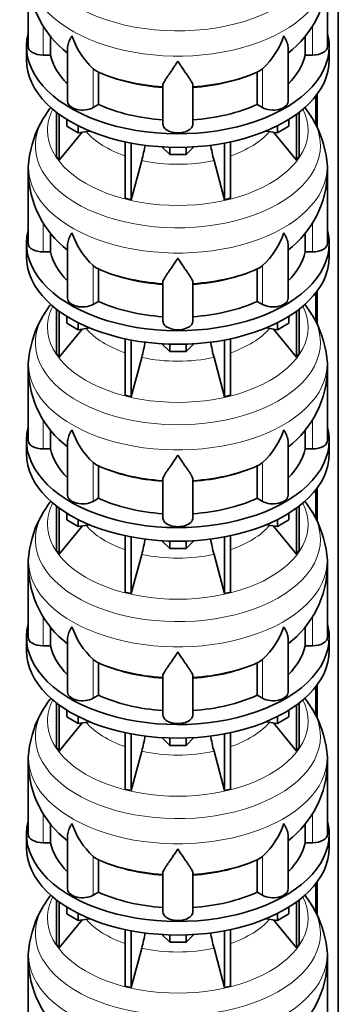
# Model space of a CAD drawing. Header units: millimetres. Extents: x 166 to 762, y -3713 to 2360.
# Tile 7 of 28: x 569 to 761, y -2396 to -1804. Entities that reach past the tile are written whole.
import ezdxf

# ---------------------------------------------------------------- set-up
doc = ezdxf.new("R2010")
doc.units = ezdxf.units.MM
doc.layers.add('LOW_134-18', color=7, linetype='Continuous')
doc.layers.add('VSI134_DIFFUSORE', color=7, linetype='Continuous')

# ---------------------------------------------------------------- blocks, each defined once
blk = doc.blocks.new('SE4')
at = {"layer": 'LOW_134-18', "color": 7, "linetype": 'Continuous', "lineweight": 35}
for p, q in [((760.76, -3445.82), (760.76, -1302.18)), ((747.26, -1850.25), (747.26, -1867.7)), ((748.01, -1849.26), (748.01, -1869.17)), ((747.26, -1968.65), (747.26, -1986.1)), ((748.01, -1967.66), (748.01, -1987.57)), ((747.26, -2087.04), (747.26, -2104.49)), ((748.01, -2086.05), (748.01, -2105.96)), ((747.26, -2205.43), (747.26, -2222.88)), ((748.01, -2204.44), (748.01, -2224.35)), ((747.26, -2323.82), (747.26, -2341.27)), ((748.01, -2322.83), (748.01, -2342.74))]:
    blk.add_line(p, q, dxfattribs=at)
at = {"layer": 'VSI134_DIFFUSORE', "color": 7, "linetype": 'Continuous', "lineweight": 35}
for p, q in [((574.33, -1777.4), (574.33, -1820.45)), ((754.33, -1820.45), (754.33, -1777.4)), ((587.86, -1825.65), (587.86, -1814.18)), ((740.8, -1814.2), (740.8, -1825.65)), ((573.33, -1820.45), (573.33, -1828.62)), ((598.06, -1821.36), (598.06, -1853.52)), ((730.61, -1853.52), (730.61, -1821.23)), ((755.33, -1828.62), (755.33, -1820.45)), ((583.33, -1825.65), (587.86, -1825.65)), ((740.8, -1825.65), (745.33, -1825.65)), ((614.84, -1834.9), (613.42, -1833.85)), ((715.24, -1833.85), (713.82, -1834.9)), ((616.62, -1855.35), (616.62, -1835.87)), ((712.04, -1835.87), (712.04, -1855.35)), ((655.33, -1867.22), (655.33, -1843.87)), ((673.33, -1867.22), (673.33, -1843.87)), ((613.42, -1857.19), (616.62, -1855.35)), ((712.04, -1855.35), (715.24, -1857.19)), ((591.5, -1860.12), (591.5, -1886.8)), ((593.03, -1861.27), (593.03, -1888.93)), ((597.58, -1868.38), (597.58, -1864.32)), ((731.09, -1868.38), (731.09, -1864.32)), ((735.63, -1861.27), (735.63, -1888.93)), ((737.16, -1860.12), (737.16, -1886.8)), ((604.52, -1872.38), (597.58, -1868.38)), ((604.52, -1872.38), (604.52, -1868.21)), ((724.15, -1872.38), (724.15, -1868.21)), ((731.09, -1868.38), (724.15, -1872.38)), ((593.03, -1888.93), (606.9, -1872.02)), ((611.34, -1871.33), (604.52, -1872.38)), ((724.15, -1872.38), (717.32, -1871.33)), ((721.77, -1872.02), (735.63, -1888.93)), ((632.64, -1877.87), (632.64, -1911.79)), ((636.33, -1878.61), (636.33, -1912.68)), ((659.42, -1885.52), (654.77, -1880.87)), ((659.42, -1885.52), (659.42, -1881.08)), ((673.89, -1880.87), (669.24, -1885.52)), ((669.24, -1885.52), (669.24, -1881.08)), ((692.33, -1878.61), (692.33, -1912.68)), ((696.03, -1877.87), (696.03, -1911.79)), ((591.5, -1886.8), (593.03, -1888.93)), ((669.24, -1885.52), (659.42, -1885.52)), ((735.63, -1888.93), (737.16, -1886.8)), ((636.33, -1912.68), (642.61, -1889.06)), ((686.06, -1889.06), (692.33, -1912.68)), ((574.33, -1895.79), (574.33, -1938.84)), ((754.33, -1938.84), (754.33, -1895.79)), ((632.64, -1911.79), (636.33, -1912.68)), ((692.33, -1912.68), (696.03, -1911.79)), ((587.86, -1944.04), (587.86, -1932.57)), ((740.8, -1932.59), (740.8, -1944.04)), ((573.33, -1938.84), (573.33, -1947.01)), ((598.06, -1939.75), (598.06, -1971.91)), ((730.61, -1971.91), (730.61, -1939.63)), ((755.33, -1947.01), (755.33, -1938.84)), ((583.33, -1944.04), (587.86, -1944.04)), ((740.8, -1944.04), (745.33, -1944.04)), ((614.84, -1953.29), (613.42, -1952.24)), ((715.24, -1952.24), (713.82, -1953.29)), ((616.62, -1973.74), (616.62, -1954.26)), ((712.04, -1954.26), (712.04, -1973.74)), ((655.33, -1985.61), (655.33, -1962.26)), ((673.33, -1985.61), (673.33, -1962.26)), ((613.42, -1975.59), (616.62, -1973.74)), ((712.04, -1973.74), (715.24, -1975.59)), ((591.5, -1978.51), (591.5, -2005.19)), ((593.03, -1979.66), (593.03, -2007.32)), ((597.58, -1986.77), (597.58, -1982.71)), ((731.09, -1986.77), (731.09, -1982.71)), ((735.63, -1979.66), (735.63, -2007.32)), ((737.16, -1978.51), (737.16, -2005.19)), ((604.52, -1990.78), (597.58, -1986.77)), ((604.52, -1990.78), (604.52, -1986.6)), ((724.15, -1990.78), (724.15, -1986.6)), ((731.09, -1986.77), (724.15, -1990.78)), ((593.03, -2007.32), (606.9, -1990.41)), ((611.34, -1989.72), (604.52, -1990.78)), ((724.15, -1990.78), (717.32, -1989.72)), ((721.77, -1990.41), (735.63, -2007.32)), ((632.64, -1996.26), (632.64, -2030.19)), ((636.33, -1997), (636.33, -2031.07)), ((659.42, -2003.91), (654.77, -1999.26)), ((659.42, -2003.91), (659.42, -1999.47)), ((673.89, -1999.26), (669.24, -2003.91)), ((669.24, -2003.91), (669.24, -1999.47)), ((692.33, -1997), (692.33, -2031.07)), ((696.03, -1996.26), (696.03, -2030.19)), ((591.5, -2005.19), (593.03, -2007.32)), ((669.24, -2003.91), (659.42, -2003.91)), ((735.63, -2007.32), (737.16, -2005.19)), ((636.33, -2031.07), (642.61, -2007.45)), ((686.06, -2007.45), (692.33, -2031.07)), ((574.33, -2014.18), (574.33, -2057.24)), ((754.33, -2057.24), (754.33, -2014.18)), ((632.64, -2030.19), (636.33, -2031.07)), ((692.33, -2031.07), (696.03, -2030.19)), ((587.86, -2062.43), (587.86, -2050.96)), ((740.8, -2050.99), (740.8, -2062.43)), ((573.33, -2057.24), (573.33, -2065.4)), ((598.06, -2058.14), (598.06, -2090.3)), ((730.61, -2090.3), (730.61, -2058.02)), ((755.33, -2065.4), (755.33, -2057.24)), ((583.33, -2062.43), (587.86, -2062.43)), ((740.8, -2062.43), (745.33, -2062.43)), ((614.84, -2071.68), (613.42, -2070.63)), ((715.24, -2070.63), (713.82, -2071.68)), ((616.62, -2092.13), (616.62, -2072.65)), ((712.04, -2072.65), (712.04, -2092.13)), ((655.33, -2104), (655.33, -2080.65)), ((673.33, -2104), (673.33, -2080.65)), ((613.42, -2093.98), (616.62, -2092.13)), ((712.04, -2092.13), (715.24, -2093.98)), ((591.5, -2096.9), (591.5, -2123.58)), ((593.03, -2098.05), (593.03, -2125.71)), ((597.58, -2105.16), (597.58, -2101.11)), ((731.09, -2105.16), (731.09, -2101.11)), ((735.63, -2098.05), (735.63, -2125.71)), ((737.16, -2096.9), (737.16, -2123.58)), ((604.52, -2109.17), (597.58, -2105.16)), ((604.52, -2109.17), (604.52, -2104.99)), ((724.15, -2109.17), (724.15, -2104.99)), ((731.09, -2105.16), (724.15, -2109.17)), ((593.03, -2125.71), (606.9, -2108.8)), ((611.34, -2108.11), (604.52, -2109.17)), ((724.15, -2109.17), (717.32, -2108.11)), ((721.77, -2108.8), (735.63, -2125.71)), ((632.64, -2114.65), (632.64, -2148.58)), ((636.33, -2115.39), (636.33, -2149.46)), ((659.42, -2122.3), (654.77, -2117.65)), ((659.42, -2122.3), (659.42, -2117.86)), ((673.89, -2117.65), (669.24, -2122.3)), ((669.24, -2122.3), (669.24, -2117.86)), ((692.33, -2115.39), (692.33, -2149.46)), ((696.03, -2114.65), (696.03, -2148.58)), ((591.5, -2123.58), (593.03, -2125.71)), ((669.24, -2122.3), (659.42, -2122.3)), ((735.63, -2125.71), (737.16, -2123.58)), ((636.33, -2149.46), (642.61, -2125.84)), ((686.06, -2125.84), (692.33, -2149.46)), ((574.33, -2132.57), (574.33, -2175.63)), ((754.33, -2175.63), (754.33, -2132.57)), ((632.64, -2148.58), (636.33, -2149.46)), ((692.33, -2149.46), (696.03, -2148.58)), ((587.86, -2180.82), (587.86, -2169.35)), ((740.8, -2169.38), (740.8, -2180.82)), ((573.33, -2175.63), (573.33, -2183.79)), ((598.06, -2176.53), (598.06, -2208.7)), ((730.61, -2208.7), (730.61, -2176.41)), ((755.33, -2183.79), (755.33, -2175.63)), ((583.33, -2180.82), (587.86, -2180.82)), ((740.8, -2180.82), (745.33, -2180.82)), ((614.84, -2190.07), (613.42, -2189.02)), ((715.24, -2189.02), (713.82, -2190.07)), ((616.62, -2210.52), (616.62, -2191.04)), ((712.04, -2191.04), (712.04, -2210.52)), ((655.33, -2222.39), (655.33, -2199.05)), ((673.33, -2222.39), (673.33, -2199.05)), ((613.42, -2212.37), (616.62, -2210.52)), ((712.04, -2210.52), (715.24, -2212.37)), ((591.5, -2215.29), (591.5, -2241.97)), ((593.03, -2216.44), (593.03, -2244.11)), ((597.58, -2223.55), (597.58, -2219.5)), ((731.09, -2223.55), (731.09, -2219.5)), ((735.63, -2216.44), (735.63, -2244.11)), ((737.16, -2215.29), (737.16, -2241.97)), ((604.52, -2227.56), (597.58, -2223.55)), ((604.52, -2227.56), (604.52, -2223.39)), ((724.15, -2227.56), (724.15, -2223.39)), ((731.09, -2223.55), (724.15, -2227.56)), ((593.03, -2244.11), (606.9, -2227.19)), ((611.34, -2226.5), (604.52, -2227.56)), ((724.15, -2227.56), (717.32, -2226.5)), ((721.77, -2227.19), (735.63, -2244.11)), ((632.64, -2233.04), (632.64, -2266.97)), ((636.33, -2233.78), (636.33, -2267.85)), ((659.42, -2240.69), (654.77, -2236.04)), ((659.42, -2240.69), (659.42, -2236.26)), ((673.89, -2236.04), (669.24, -2240.69)), ((669.24, -2240.69), (669.24, -2236.26)), ((692.33, -2233.78), (692.33, -2267.85)), ((696.03, -2233.04), (696.03, -2266.97)), ((591.5, -2241.97), (593.03, -2244.11)), ((669.24, -2240.69), (659.42, -2240.69)), ((735.63, -2244.11), (737.16, -2241.97)), ((636.33, -2267.85), (642.61, -2244.23)), ((686.06, -2244.23), (692.33, -2267.85)), ((574.33, -2250.96), (574.33, -2294.02)), ((754.33, -2294.02), (754.33, -2250.96)), ((632.64, -2266.97), (636.33, -2267.85)), ((692.33, -2267.85), (696.03, -2266.97)), ((587.86, -2299.22), (587.86, -2287.74)), ((740.8, -2287.77), (740.8, -2299.22)), ((573.33, -2294.02), (573.33, -2302.18)), ((598.06, -2294.92), (598.06, -2327.09)), ((730.61, -2327.09), (730.61, -2294.8)), ((755.33, -2302.18), (755.33, -2294.02)), ((583.33, -2299.22), (587.86, -2299.22)), ((740.8, -2299.22), (745.33, -2299.22)), ((614.84, -2308.47), (613.42, -2307.42)), ((715.24, -2307.42), (713.82, -2308.47)), ((616.62, -2328.91), (616.62, -2309.44)), ((712.04, -2309.44), (712.04, -2328.91)), ((655.33, -2340.79), (655.33, -2317.44)), ((673.33, -2340.79), (673.33, -2317.44)), ((613.42, -2330.76), (616.62, -2328.91)), ((712.04, -2328.91), (715.24, -2330.76)), ((591.5, -2333.69), (591.5, -2360.36)), ((593.03, -2334.83), (593.03, -2362.5)), ((597.58, -2341.95), (597.58, -2337.89)), ((731.09, -2341.95), (731.09, -2337.89)), ((735.63, -2334.83), (735.63, -2362.5)), ((737.16, -2333.69), (737.16, -2360.36)), ((604.52, -2345.95), (597.58, -2341.95)), ((604.52, -2345.95), (604.52, -2341.78)), ((724.15, -2345.95), (724.15, -2341.78)), ((731.09, -2341.95), (724.15, -2345.95)), ((593.03, -2362.5), (606.9, -2345.58)), ((611.34, -2344.9), (604.52, -2345.95)), ((724.15, -2345.95), (717.32, -2344.9)), ((721.77, -2345.58), (735.63, -2362.5)), ((632.64, -2351.43), (632.64, -2385.36)), ((636.33, -2352.17), (636.33, -2386.25)), ((659.42, -2359.08), (654.77, -2354.43)), ((659.42, -2359.08), (659.42, -2354.65)), ((673.89, -2354.43), (669.24, -2359.08)), ((669.24, -2359.08), (669.24, -2354.65)), ((692.33, -2352.17), (692.33, -2386.25)), ((696.03, -2351.43), (696.03, -2385.36)), ((591.5, -2360.36), (593.03, -2362.5)), ((669.24, -2359.08), (659.42, -2359.08)), ((735.63, -2362.5), (737.16, -2360.36)), ((636.33, -2386.25), (642.61, -2362.63)), ((686.06, -2362.63), (692.33, -2386.25)), ((574.33, -2369.36), (574.33, -2412.41)), ((754.33, -2412.41), (754.33, -2369.36)), ((632.64, -2385.36), (636.33, -2386.25)), ((692.33, -2386.25), (696.03, -2385.36))]:
    blk.add_line(p, q, dxfattribs=at)
at = {"layer": 'VSI134_DIFFUSORE', "color": 4, "linetype": 'Continuous', "lineweight": 9}
for p, q in [((583.33, -1825.65), (583.33, -1807.84)), ((745.33, -1825.65), (745.33, -1807.88)), ((613.42, -1857.19), (613.42, -1833.85)), ((715.24, -1857.19), (715.24, -1833.85)), ((583.33, -1944.04), (583.33, -1926.23)), ((745.33, -1944.04), (745.33, -1926.27)), ((613.42, -1975.59), (613.42, -1952.24)), ((715.24, -1975.59), (715.24, -1952.24)), ((583.33, -2062.43), (583.33, -2044.63)), ((745.33, -2062.43), (745.33, -2044.66)), ((613.42, -2093.98), (613.42, -2070.63)), ((715.24, -2093.98), (715.24, -2070.63)), ((583.33, -2180.82), (583.33, -2163.02)), ((745.33, -2180.82), (745.33, -2163.05)), ((613.42, -2212.37), (613.42, -2189.02)), ((715.24, -2212.37), (715.24, -2189.02)), ((583.33, -2299.22), (583.33, -2281.41)), ((745.33, -2299.22), (745.33, -2281.44)), ((613.42, -2330.76), (613.42, -2307.42)), ((715.24, -2330.76), (715.24, -2307.42))]:
    blk.add_line(p, q, dxfattribs=at)
at = {"layer": 'VSI134_DIFFUSORE', "color": 7, "linetype": 'Continuous', "lineweight": 35}
for centre, radius, start, end in [((635.33, -1776.34), 60.94, 181.22157, 232.20232), ((693.44, -1776.37), 60.84, 307.7099, 359.0289), ((645.92, -1798.89), 47.73, 198.63732, 227.08568), ((682.74, -1798.89), 47.73, 312.91434, 341.36277), ((622.75, -1822.51), 14.7, 237.45087, 245.35655), ((705.91, -1822.51), 14.7, 294.64345, 302.54913), ((643.04, -1899.51), 69.44, 142.2879, 149.11899), ((685.68, -1899.61), 69.46, 30.95379, 38.05261), ((635.87, -1895.84), 61.41, 148.66013, 173.9455), ((692.94, -1895.67), 61.22, 5.99994, 31.41877), ((552.76, -1864.74), 93.08, 344.85704, 350.83723), ((774.59, -1864.95), 91.75, 189.15068, 195.23149), ((608.74, -1894.85), 34.36, 170.8265, 181.97212), ((720.9, -1894.69), 33.38, 358.11225, 9.35175), ((635.33, -1894.73), 60.94, 181.22157, 232.20232), ((693.44, -1894.76), 60.84, 307.7099, 359.0289), ((645.92, -1917.28), 47.73, 198.63732, 227.08568), ((682.74, -1917.28), 47.73, 312.91434, 341.36277), ((622.75, -1940.9), 14.7, 237.45087, 245.35655), ((705.91, -1940.9), 14.7, 294.64345, 302.54913), ((643.04, -2017.91), 69.44, 142.2879, 149.11899), ((685.68, -2018), 69.46, 30.95379, 38.05261), ((635.87, -2014.23), 61.41, 148.66013, 173.9455), ((692.94, -2014.06), 61.22, 5.99994, 31.41877), ((552.76, -1983.14), 93.08, 344.85704, 350.83723), ((774.59, -1983.34), 91.75, 189.15068, 195.23149), ((608.74, -2013.24), 34.36, 170.8265, 181.97212), ((720.9, -2013.08), 33.38, 358.11225, 9.35175), ((635.33, -2013.12), 60.94, 181.22157, 232.20232), ((693.44, -2013.15), 60.84, 307.7099, 359.0289), ((645.92, -2035.67), 47.73, 198.63732, 227.08568), ((682.74, -2035.67), 47.73, 312.91434, 341.36277), ((622.75, -2059.29), 14.7, 237.45087, 245.35655), ((705.91, -2059.29), 14.7, 294.64345, 302.54913), ((643.04, -2136.3), 69.44, 142.2879, 149.11899), ((685.68, -2136.39), 69.46, 30.95379, 38.05261), ((635.87, -2132.62), 61.41, 148.66013, 173.9455), ((692.94, -2132.45), 61.22, 5.99994, 31.41877), ((552.76, -2101.53), 93.08, 344.85704, 350.83723), ((774.59, -2101.74), 91.75, 189.15068, 195.23149), ((608.74, -2131.63), 34.36, 170.8265, 181.97212), ((720.9, -2131.48), 33.38, 358.11225, 9.35175), ((635.33, -2131.51), 60.94, 181.22157, 232.20232), ((693.44, -2131.54), 60.84, 307.7099, 359.0289), ((645.92, -2154.07), 47.73, 198.63732, 227.08568), ((682.74, -2154.07), 47.73, 312.91434, 341.36277), ((622.75, -2177.68), 14.7, 237.45087, 245.35655), ((705.91, -2177.68), 14.7, 294.64345, 302.54913), ((643.04, -2254.69), 69.44, 142.2879, 149.11899), ((685.68, -2254.79), 69.46, 30.95379, 38.05261), ((635.87, -2251.01), 61.41, 148.66013, 173.9455), ((692.94, -2250.84), 61.22, 5.99994, 31.41877), ((552.76, -2219.92), 93.08, 344.85704, 350.83723), ((774.59, -2220.13), 91.75, 189.15068, 195.23149), ((608.74, -2250.02), 34.36, 170.8265, 181.97212), ((720.9, -2249.87), 33.38, 358.11225, 9.35175), ((635.33, -2249.91), 60.94, 181.22157, 232.20232), ((693.44, -2249.94), 60.84, 307.7099, 359.0289), ((645.92, -2272.46), 47.73, 198.63732, 227.08568), ((682.74, -2272.46), 47.73, 312.91434, 341.36277), ((622.75, -2296.08), 14.7, 237.45087, 245.35655), ((705.91, -2296.08), 14.7, 294.64345, 302.54913), ((643.04, -2373.08), 69.44, 142.2879, 149.11899), ((685.68, -2373.18), 69.46, 30.95379, 38.05261), ((635.87, -2369.4), 61.41, 148.66013, 173.9455), ((692.94, -2369.24), 61.22, 5.99994, 31.41877), ((552.76, -2338.31), 93.08, 344.85704, 350.83723), ((774.59, -2338.52), 91.75, 189.15068, 195.23149), ((608.74, -2368.41), 34.36, 170.8265, 181.97212), ((720.9, -2368.26), 33.38, 358.11225, 9.35175), ((635.33, -2368.3), 60.94, 181.22157, 232.20232), ((693.44, -2368.33), 60.84, 307.7099, 359.0289)]:
    blk.add_arc(centre, radius, start, end, dxfattribs=at)
at = {"layer": 'VSI134_DIFFUSORE', "color": 4, "linetype": 'Continuous', "lineweight": 9}
for centre, major_axis, start_param, end_param in [((664.33, -1761.68), (85.67, 0), 2.81047, 6.283185), ((664.33, -1774.43), (-89.83, 0), 0, 3.209618), ((664.33, -1798.98), (-79.5, 0), 0.898849, 1.457346), ((664.33, -1798.98), (79.5, 0), 4.82584, 5.384336), ((664.33, -1870.88), (-78.3, 0), 0, 3.425204), ((664.33, -1870.88), (-78.3, 0), 5.999574, 6.283185), ((664.33, -1880.07), (85.67, 0), 2.81047, 6.283185), ((664.33, -1880.07), (85.67, 0), 0, 0.330872), ((664.33, -1855.76), (-61.63, 0), 0.463231, 1.030574), ((664.33, -1855.76), (61.63, 0), 5.252612, 5.819954), ((664.33, -1892.83), (-89.83, 0), 0, 3.209618), ((664.33, -1892.83), (-89.83, 0), 6.216036, 6.283185), ((664.33, -1855.76), (-61.63, 0), 1.210556, 1.931037), ((664.33, -1917.37), (-79.5, 0), 0.898849, 1.457346), ((664.33, -1917.37), (79.5, 0), 4.82584, 5.384336), ((664.33, -1989.27), (-78.3, 0), 0, 3.425204), ((664.33, -1989.27), (-78.3, 0), 5.999574, 6.283185), ((664.33, -1998.46), (85.67, 0), 2.81047, 6.283185), ((664.33, -1998.46), (85.67, 0), 0, 0.330872), ((664.33, -1974.15), (-61.63, 0), 0.463231, 1.030574), ((664.33, -1974.15), (61.63, 0), 5.252612, 5.819954), ((664.33, -2011.22), (-89.83, 0), 0, 3.209618), ((664.33, -2011.22), (-89.83, 0), 6.216036, 6.283185), ((664.33, -1974.15), (-61.63, 0), 1.210556, 1.931037), ((664.33, -2035.76), (-79.5, 0), 0.898849, 1.457346), ((664.33, -2035.76), (79.5, 0), 4.82584, 5.384336), ((664.33, -2107.66), (-78.3, 0), 0, 3.425204), ((664.33, -2107.66), (-78.3, 0), 5.999574, 6.283185), ((664.33, -2116.85), (85.67, 0), 2.81047, 6.283185), ((664.33, -2116.85), (85.67, 0), 0, 0.330872), ((664.33, -2092.54), (-61.63, 0), 0.463231, 1.030574), ((664.33, -2092.54), (61.63, 0), 5.252612, 5.819954), ((664.33, -2129.61), (-89.83, 0), 0, 3.209618), ((664.33, -2129.61), (-89.83, 0), 6.216036, 6.283185), ((664.33, -2092.54), (-61.63, 0), 1.210556, 1.931037), ((664.33, -2154.15), (-79.5, 0), 0.898849, 1.457346), ((664.33, -2154.15), (79.5, 0), 4.82584, 5.384336), ((664.33, -2226.05), (-78.3, 0), 0, 3.425204), ((664.33, -2226.05), (-78.3, 0), 5.999574, 6.283185), ((664.33, -2235.25), (85.67, 0), 2.81047, 6.283185), ((664.33, -2235.25), (85.67, 0), 0, 0.330872), ((664.33, -2210.94), (-61.63, 0), 0.463231, 1.030574), ((664.33, -2210.94), (61.63, 0), 5.252612, 5.819954), ((664.33, -2248), (-89.83, 0), 0, 3.209618), ((664.33, -2248), (-89.83, 0), 6.216036, 6.283185), ((664.33, -2210.94), (-61.63, 0), 1.210556, 1.931037), ((664.33, -2272.55), (-79.5, 0), 0.898849, 1.457346), ((664.33, -2272.55), (79.5, 0), 4.82584, 5.384336), ((664.33, -2344.45), (-78.3, 0), 0, 3.425204), ((664.33, -2344.45), (-78.3, 0), 5.999574, 6.283185), ((664.33, -2353.64), (85.67, 0), 2.81047, 6.283185), ((664.33, -2353.64), (85.67, 0), 0, 0.330872), ((664.33, -2329.33), (-61.63, 0), 0.463231, 1.030574), ((664.33, -2329.33), (61.63, 0), 5.252612, 5.819954), ((664.33, -2366.39), (-89.83, 0), 0, 3.209618), ((664.33, -2366.39), (-89.83, 0), 6.216036, 6.283185), ((664.33, -2329.33), (-61.63, 0), 1.210556, 1.931037)]:
    blk.add_ellipse(centre, major_axis=major_axis, ratio=0.57735, start_param=start_param, end_param=end_param, dxfattribs=at)
at = {"layer": 'VSI134_DIFFUSORE', "color": 7, "linetype": 'Continuous', "lineweight": 35}
for centre, major_axis, start_param, end_param in [((664.33, -1820.45), (91, 0), 2.993207, 6.283185), ((664.33, -1820.45), (91, 0), 0, 0.148386), ((583.33, -1820.45), (9, 0), 3.141593, 4.712389), ((745.33, -1820.45), (-9, 0), 1.570796, 3.141593), ((664.33, -1828.62), (-91, 0), 0, 3.141593), ((664.33, -1820.45), (-77, 0), 0.117151, 0.534109), ((664.33, -1820.45), (77, 0), 5.749077, 6.166034), ((664.33, -1800.98), (-77, 0), 0.902549, 1.453645), ((664.33, -1800.98), (77, 0), 4.82954, 5.380636), ((607.06, -1853.52), (9, 0), 3.141593, 5.497787), ((664.33, -1820.45), (-77, 0), 0.902549, 1.453645), ((664.33, -1820.45), (77, 0), 4.82954, 5.380636), ((721.61, -1853.52), (-9, 0), 0.785398, 3.141593), ((664.33, -1867.22), (-9, 0), 0, 3.141593), ((664.33, -1938.84), (91, 0), 2.993207, 6.283185), ((664.33, -1938.84), (91, 0), 0, 0.148386), ((583.33, -1938.84), (9, 0), 3.141593, 4.712389), ((745.33, -1938.84), (-9, 0), 1.570796, 3.141593), ((664.33, -1947.01), (-91, 0), 0, 3.141593), ((664.33, -1938.84), (-77, 0), 0.117151, 0.534109), ((664.33, -1938.84), (77, 0), 5.749077, 6.166034), ((664.33, -1919.37), (-77, 0), 0.902549, 1.453645), ((664.33, -1919.37), (77, 0), 4.82954, 5.380636), ((607.06, -1971.91), (9, 0), 3.141593, 5.497787), ((664.33, -1938.84), (-77, 0), 0.902549, 1.453645), ((664.33, -1938.84), (77, 0), 4.82954, 5.380636), ((721.61, -1971.91), (-9, 0), 0.785398, 3.141593), ((664.33, -1985.61), (-9, 0), 0, 3.141593), ((664.33, -2057.24), (91, 0), 2.993207, 6.283185), ((664.33, -2057.24), (91, 0), 0, 0.148386), ((583.33, -2057.24), (9, 0), 3.141593, 4.712389), ((745.33, -2057.24), (-9, 0), 1.570796, 3.141593), ((664.33, -2065.4), (-91, 0), 0, 3.141593), ((664.33, -2057.24), (-77, 0), 0.117151, 0.534109), ((664.33, -2057.24), (77, 0), 5.749077, 6.166034), ((664.33, -2037.76), (-77, 0), 0.902549, 1.453645), ((664.33, -2037.76), (77, 0), 4.82954, 5.380636), ((607.06, -2090.3), (9, 0), 3.141593, 5.497787), ((664.33, -2057.24), (-77, 0), 0.902549, 1.453645), ((664.33, -2057.24), (77, 0), 4.82954, 5.380636), ((721.61, -2090.3), (-9, 0), 0.785398, 3.141593), ((664.33, -2104), (-9, 0), 0, 3.141593), ((664.33, -2175.63), (91, 0), 2.993207, 6.283185), ((664.33, -2175.63), (91, 0), 0, 0.148386), ((583.33, -2175.63), (9, 0), 3.141593, 4.712389), ((745.33, -2175.63), (-9, 0), 1.570796, 3.141593), ((664.33, -2183.79), (-91, 0), 0, 3.141593), ((664.33, -2175.63), (-77, 0), 0.117151, 0.534109), ((664.33, -2175.63), (77, 0), 5.749077, 6.166034), ((664.33, -2156.15), (-77, 0), 0.902549, 1.453645), ((664.33, -2156.15), (77, 0), 4.82954, 5.380636), ((607.06, -2208.7), (9, 0), 3.141593, 5.497787), ((664.33, -2175.63), (-77, 0), 0.902549, 1.453645), ((664.33, -2175.63), (77, 0), 4.82954, 5.380636), ((721.61, -2208.7), (-9, 0), 0.785398, 3.141593), ((664.33, -2222.39), (-9, 0), 0, 3.141593), ((664.33, -2294.02), (91, 0), 2.993207, 6.283185), ((664.33, -2294.02), (91, 0), 0, 0.148386), ((583.33, -2294.02), (9, 0), 3.141593, 4.712389), ((745.33, -2294.02), (-9, 0), 1.570796, 3.141593), ((664.33, -2302.18), (-91, 0), 0, 3.141593), ((664.33, -2294.02), (-77, 0), 0.117151, 0.534109), ((664.33, -2294.02), (77, 0), 5.749077, 6.166034), ((664.33, -2274.54), (-77, 0), 0.902549, 1.453645), ((664.33, -2274.54), (77, 0), 4.82954, 5.380636), ((607.06, -2327.09), (9, 0), 3.141593, 5.497787), ((664.33, -2294.02), (-77, 0), 0.902549, 1.453645), ((664.33, -2294.02), (77, 0), 4.82954, 5.380636), ((721.61, -2327.09), (-9, 0), 0.785398, 3.141593), ((664.33, -2340.79), (-9, 0), 0, 3.141593)]:
    blk.add_ellipse(centre, major_axis=major_axis, ratio=0.57735, start_param=start_param, end_param=end_param, dxfattribs=at)
for points, knots in [([(598.06, -1821.38), (598.06, -1821.22), (598.06, -1821.06), (598.15, -1819.88), (598.43, -1818.83), (599.1, -1817.16), (599.37, -1816.58), (599.82, -1815.69), (599.98, -1815.39), (600.24, -1814.93), (600.37, -1814.7), (600.51, -1814.46), (600.6, -1814.3), (600.65, -1814.22), (600.69, -1814.14)], [0.4600931, 0.4600931, 0.4600931, 0.4600931, 0.5, 0.5, 0.75, 0.75, 0.875, 0.875, 0.9375, 0.9375, 0.96875, 0.984375, 0.984375, 1, 1, 1, 1]), ([(730.61, -1821.33), (730.61, -1821.19), (730.6, -1821.06), (730.56, -1820.42), (730.47, -1819.91), (730.2, -1818.85), (730.02, -1818.3), (729.57, -1817.17), (729.3, -1816.59), (728.84, -1815.69), (728.68, -1815.39), (728.43, -1814.93), (728.34, -1814.77), (728.16, -1814.46), (728.07, -1814.3), (727.97, -1814.14)], [0.4658143, 0.4658143, 0.4658143, 0.4658143, 0.5, 0.5, 0.625, 0.625, 0.75, 0.75, 0.875, 0.875, 0.9375, 0.9375, 0.96875, 0.96875, 1, 1, 1, 1]), ([(664.33, -1829.36), (664.2, -1829.58), (664.07, -1829.79), (663.8, -1830.21), (663.67, -1830.42), (663.27, -1831.03), (663.01, -1831.44), (662.22, -1832.63), (661.7, -1833.39), (660.69, -1834.87), (660.19, -1835.58), (659.25, -1836.94), (658.8, -1837.58), (657.95, -1838.8), (657.55, -1839.38), (657.01, -1840.2), (656.84, -1840.47), (656.52, -1840.98), (656.37, -1841.23), (655.96, -1841.95), (655.73, -1842.39), (655.42, -1843.19), (655.33, -1843.55), (655.33, -1843.87)], [0, 0, 0, 0, 0.03125, 0.03125, 0.0625, 0.0625, 0.125, 0.125, 0.25, 0.25, 0.375, 0.375, 0.5, 0.5, 0.625, 0.625, 0.6875, 0.6875, 0.75, 0.75, 0.875, 0.875, 1, 1, 1, 1]), ([(673.33, -1843.87), (673.33, -1843.55), (673.24, -1843.19), (672.93, -1842.39), (672.71, -1841.95), (672.3, -1841.23), (672.15, -1840.98), (671.82, -1840.47), (671.65, -1840.2), (671.11, -1839.38), (670.72, -1838.8), (669.87, -1837.58), (669.42, -1836.94), (668.47, -1835.59), (667.98, -1834.88), (666.96, -1833.4), (666.45, -1832.63), (665.66, -1831.44), (665.4, -1831.03), (665, -1830.42), (664.86, -1830.21), (664.6, -1829.79), (664.46, -1829.58), (664.33, -1829.36)], [0, 0, 0, 0, 0.125, 0.125, 0.25, 0.25, 0.3125, 0.3125, 0.375, 0.375, 0.5, 0.5, 0.625, 0.625, 0.75, 0.75, 0.875, 0.875, 0.9375, 0.9375, 0.96875, 0.96875, 1, 1, 1, 1]), ([(598.06, -1939.77), (598.06, -1939.61), (598.06, -1939.45), (598.15, -1938.27), (598.43, -1937.22), (599.1, -1935.55), (599.37, -1934.97), (599.82, -1934.08), (599.98, -1933.78), (600.24, -1933.32), (600.37, -1933.09), (600.51, -1932.85), (600.6, -1932.69), (600.65, -1932.61), (600.69, -1932.54)], [0.4600931, 0.4600931, 0.4600931, 0.4600931, 0.5, 0.5, 0.75, 0.75, 0.875, 0.875, 0.9375, 0.9375, 0.96875, 0.984375, 0.984375, 1, 1, 1, 1]), ([(730.61, -1939.72), (730.61, -1939.59), (730.6, -1939.45), (730.56, -1938.81), (730.47, -1938.3), (730.2, -1937.24), (730.02, -1936.69), (729.57, -1935.56), (729.3, -1934.98), (728.84, -1934.09), (728.68, -1933.78), (728.43, -1933.32), (728.34, -1933.17), (728.16, -1932.85), (728.07, -1932.69), (727.97, -1932.54)], [0.4658143, 0.4658143, 0.4658143, 0.4658143, 0.5, 0.5, 0.625, 0.625, 0.75, 0.75, 0.875, 0.875, 0.9375, 0.9375, 0.96875, 0.96875, 1, 1, 1, 1]), ([(664.33, -1947.76), (664.2, -1947.97), (664.07, -1948.18), (663.8, -1948.6), (663.67, -1948.81), (663.27, -1949.42), (663.01, -1949.83), (662.22, -1951.02), (661.7, -1951.79), (660.69, -1953.26), (660.19, -1953.98), (659.25, -1955.33), (658.8, -1955.97), (657.95, -1957.19), (657.55, -1957.77), (657.01, -1958.59), (656.84, -1958.86), (656.52, -1959.37), (656.37, -1959.62), (655.96, -1960.34), (655.73, -1960.78), (655.42, -1961.58), (655.33, -1961.94), (655.33, -1962.26)], [0, 0, 0, 0, 0.03125, 0.03125, 0.0625, 0.0625, 0.125, 0.125, 0.25, 0.25, 0.375, 0.375, 0.5, 0.5, 0.625, 0.625, 0.6875, 0.6875, 0.75, 0.75, 0.875, 0.875, 1, 1, 1, 1]), ([(673.33, -1962.26), (673.33, -1961.94), (673.24, -1961.58), (672.93, -1960.78), (672.71, -1960.34), (672.3, -1959.63), (672.15, -1959.37), (671.82, -1958.86), (671.65, -1958.59), (671.11, -1957.77), (670.72, -1957.2), (669.87, -1955.97), (669.42, -1955.33), (668.47, -1953.98), (667.98, -1953.27), (666.96, -1951.79), (666.45, -1951.02), (665.66, -1949.83), (665.4, -1949.43), (665, -1948.81), (664.86, -1948.6), (664.6, -1948.18), (664.46, -1947.97), (664.33, -1947.76)], [0, 0, 0, 0, 0.125, 0.125, 0.25, 0.25, 0.3125, 0.3125, 0.375, 0.375, 0.5, 0.5, 0.625, 0.625, 0.75, 0.75, 0.875, 0.875, 0.9375, 0.9375, 0.96875, 0.96875, 1, 1, 1, 1]), ([(598.06, -2058.16), (598.06, -2058), (598.06, -2057.84), (598.15, -2056.66), (598.43, -2055.61), (599.1, -2053.94), (599.37, -2053.37), (599.82, -2052.47), (599.98, -2052.17), (600.24, -2051.71), (600.37, -2051.48), (600.51, -2051.24), (600.6, -2051.09), (600.65, -2051.01), (600.69, -2050.93)], [0.4600931, 0.4600931, 0.4600931, 0.4600931, 0.5, 0.5, 0.75, 0.75, 0.875, 0.875, 0.9375, 0.9375, 0.96875, 0.984375, 0.984375, 1, 1, 1, 1]), ([(730.61, -2058.11), (730.61, -2057.98), (730.6, -2057.84), (730.56, -2057.2), (730.47, -2056.69), (730.2, -2055.63), (730.02, -2055.08), (729.57, -2053.95), (729.3, -2053.37), (728.84, -2052.48), (728.68, -2052.18), (728.43, -2051.71), (728.34, -2051.56), (728.16, -2051.24), (728.07, -2051.09), (727.97, -2050.93)], [0.4658143, 0.4658143, 0.4658143, 0.4658143, 0.5, 0.5, 0.625, 0.625, 0.75, 0.75, 0.875, 0.875, 0.9375, 0.9375, 0.96875, 0.96875, 1, 1, 1, 1]), ([(664.33, -2066.15), (664.2, -2066.36), (664.07, -2066.57), (663.8, -2066.99), (663.67, -2067.2), (663.27, -2067.82), (663.01, -2068.22), (662.22, -2069.41), (661.7, -2070.18), (660.69, -2071.66), (660.19, -2072.37), (659.25, -2073.72), (658.8, -2074.36), (657.95, -2075.58), (657.55, -2076.16), (657.01, -2076.98), (656.84, -2077.25), (656.52, -2077.77), (656.37, -2078.02), (655.96, -2078.74), (655.73, -2079.17), (655.42, -2079.97), (655.33, -2080.33), (655.33, -2080.65)], [0, 0, 0, 0, 0.03125, 0.03125, 0.0625, 0.0625, 0.125, 0.125, 0.25, 0.25, 0.375, 0.375, 0.5, 0.5, 0.625, 0.625, 0.6875, 0.6875, 0.75, 0.75, 0.875, 0.875, 1, 1, 1, 1]), ([(673.33, -2080.65), (673.33, -2080.33), (673.24, -2079.97), (672.93, -2079.18), (672.71, -2078.74), (672.3, -2078.02), (672.15, -2077.77), (671.82, -2077.25), (671.65, -2076.99), (671.11, -2076.17), (670.72, -2075.59), (669.87, -2074.37), (669.42, -2073.72), (668.47, -2072.37), (667.98, -2071.66), (666.96, -2070.18), (666.45, -2069.42), (665.66, -2068.22), (665.4, -2067.82), (665, -2067.2), (664.86, -2066.99), (664.6, -2066.57), (664.46, -2066.36), (664.33, -2066.15)], [0, 0, 0, 0, 0.125, 0.125, 0.25, 0.25, 0.3125, 0.3125, 0.375, 0.375, 0.5, 0.5, 0.625, 0.625, 0.75, 0.75, 0.875, 0.875, 0.9375, 0.9375, 0.96875, 0.96875, 1, 1, 1, 1]), ([(598.06, -2176.55), (598.06, -2176.4), (598.06, -2176.23), (598.15, -2175.06), (598.43, -2174.01), (599.1, -2172.33), (599.37, -2171.76), (599.82, -2170.87), (599.98, -2170.57), (600.24, -2170.1), (600.37, -2169.87), (600.51, -2169.64), (600.6, -2169.48), (600.65, -2169.4), (600.69, -2169.32)], [0.4600931, 0.4600931, 0.4600931, 0.4600931, 0.5, 0.5, 0.75, 0.75, 0.875, 0.875, 0.9375, 0.9375, 0.96875, 0.984375, 0.984375, 1, 1, 1, 1]), ([(730.61, -2176.51), (730.61, -2176.37), (730.6, -2176.23), (730.56, -2175.6), (730.47, -2175.08), (730.2, -2174.02), (730.02, -2173.47), (729.57, -2172.34), (729.3, -2171.77), (728.84, -2170.87), (728.68, -2170.57), (728.43, -2170.11), (728.34, -2169.95), (728.16, -2169.64), (728.07, -2169.48), (727.97, -2169.32)], [0.4658143, 0.4658143, 0.4658143, 0.4658143, 0.5, 0.5, 0.625, 0.625, 0.75, 0.75, 0.875, 0.875, 0.9375, 0.9375, 0.96875, 0.96875, 1, 1, 1, 1]), ([(664.33, -2184.54), (664.2, -2184.75), (664.07, -2184.96), (663.8, -2185.38), (663.67, -2185.59), (663.27, -2186.21), (663.01, -2186.61), (662.22, -2187.8), (661.7, -2188.57), (660.69, -2190.05), (660.19, -2190.76), (659.25, -2192.11), (658.8, -2192.76), (657.95, -2193.98), (657.55, -2194.56), (657.01, -2195.38), (656.84, -2195.64), (656.52, -2196.16), (656.37, -2196.41), (655.96, -2197.13), (655.73, -2197.57), (655.42, -2198.37), (655.33, -2198.73), (655.33, -2199.05)], [0, 0, 0, 0, 0.03125, 0.03125, 0.0625, 0.0625, 0.125, 0.125, 0.25, 0.25, 0.375, 0.375, 0.5, 0.5, 0.625, 0.625, 0.6875, 0.6875, 0.75, 0.75, 0.875, 0.875, 1, 1, 1, 1]), ([(673.33, -2199.05), (673.33, -2198.73), (673.24, -2198.37), (672.93, -2197.57), (672.71, -2197.13), (672.3, -2196.41), (672.15, -2196.16), (671.82, -2195.64), (671.65, -2195.38), (671.11, -2194.56), (670.72, -2193.98), (669.87, -2192.76), (669.42, -2192.12), (668.47, -2190.76), (667.98, -2190.05), (666.96, -2188.57), (666.45, -2187.81), (665.66, -2186.62), (665.4, -2186.21), (665, -2185.59), (664.86, -2185.38), (664.6, -2184.96), (664.46, -2184.75), (664.33, -2184.54)], [0, 0, 0, 0, 0.125, 0.125, 0.25, 0.25, 0.3125, 0.3125, 0.375, 0.375, 0.5, 0.5, 0.625, 0.625, 0.75, 0.75, 0.875, 0.875, 0.9375, 0.9375, 0.96875, 0.96875, 1, 1, 1, 1]), ([(598.06, -2294.95), (598.06, -2294.79), (598.06, -2294.63), (598.15, -2293.45), (598.43, -2292.4), (599.1, -2290.72), (599.37, -2290.15), (599.82, -2289.26), (599.98, -2288.96), (600.24, -2288.5), (600.37, -2288.26), (600.51, -2288.03), (600.6, -2287.87), (600.65, -2287.79), (600.69, -2287.71)], [0.4600931, 0.4600931, 0.4600931, 0.4600931, 0.5, 0.5, 0.75, 0.75, 0.875, 0.875, 0.9375, 0.9375, 0.96875, 0.984375, 0.984375, 1, 1, 1, 1]), ([(730.61, -2294.9), (730.61, -2294.76), (730.6, -2294.63), (730.56, -2293.99), (730.47, -2293.47), (730.2, -2292.41), (730.02, -2291.86), (729.57, -2290.74), (729.3, -2290.16), (728.84, -2289.26), (728.68, -2288.96), (728.43, -2288.5), (728.34, -2288.34), (728.16, -2288.03), (728.07, -2287.87), (727.97, -2287.71)], [0.4658143, 0.4658143, 0.4658143, 0.4658143, 0.5, 0.5, 0.625, 0.625, 0.75, 0.75, 0.875, 0.875, 0.9375, 0.9375, 0.96875, 0.96875, 1, 1, 1, 1]), ([(664.33, -2302.93), (664.2, -2303.14), (664.07, -2303.36), (663.8, -2303.78), (663.67, -2303.98), (663.27, -2304.6), (663.01, -2305.01), (662.22, -2306.2), (661.7, -2306.96), (660.69, -2308.44), (660.19, -2309.15), (659.25, -2310.5), (658.8, -2311.15), (657.95, -2312.37), (657.55, -2312.95), (657.01, -2313.77), (656.84, -2314.03), (656.52, -2314.55), (656.37, -2314.8), (655.96, -2315.52), (655.73, -2315.96), (655.42, -2316.76), (655.33, -2317.12), (655.33, -2317.44)], [0, 0, 0, 0, 0.03125, 0.03125, 0.0625, 0.0625, 0.125, 0.125, 0.25, 0.25, 0.375, 0.375, 0.5, 0.5, 0.625, 0.625, 0.6875, 0.6875, 0.75, 0.75, 0.875, 0.875, 1, 1, 1, 1]), ([(673.33, -2317.44), (673.33, -2317.12), (673.24, -2316.76), (672.93, -2315.96), (672.71, -2315.52), (672.3, -2314.8), (672.15, -2314.55), (671.82, -2314.04), (671.65, -2313.77), (671.11, -2312.95), (670.72, -2312.37), (669.87, -2311.15), (669.42, -2310.51), (668.47, -2309.16), (667.98, -2308.44), (666.96, -2306.97), (666.45, -2306.2), (665.66, -2305.01), (665.4, -2304.6), (665, -2303.98), (664.86, -2303.78), (664.6, -2303.36), (664.46, -2303.14), (664.33, -2302.93)], [0, 0, 0, 0, 0.125, 0.125, 0.25, 0.25, 0.3125, 0.3125, 0.375, 0.375, 0.5, 0.5, 0.625, 0.625, 0.75, 0.75, 0.875, 0.875, 0.9375, 0.9375, 0.96875, 0.96875, 1, 1, 1, 1])]:
    blk.add_open_spline(points, degree=3, knots=knots, dxfattribs=at)

msp = doc.modelspace()

# ---------------------------------------------------------------- block references
msp.add_blockref('SE4', (0, 0))

doc.saveas('drawing.dxf')
